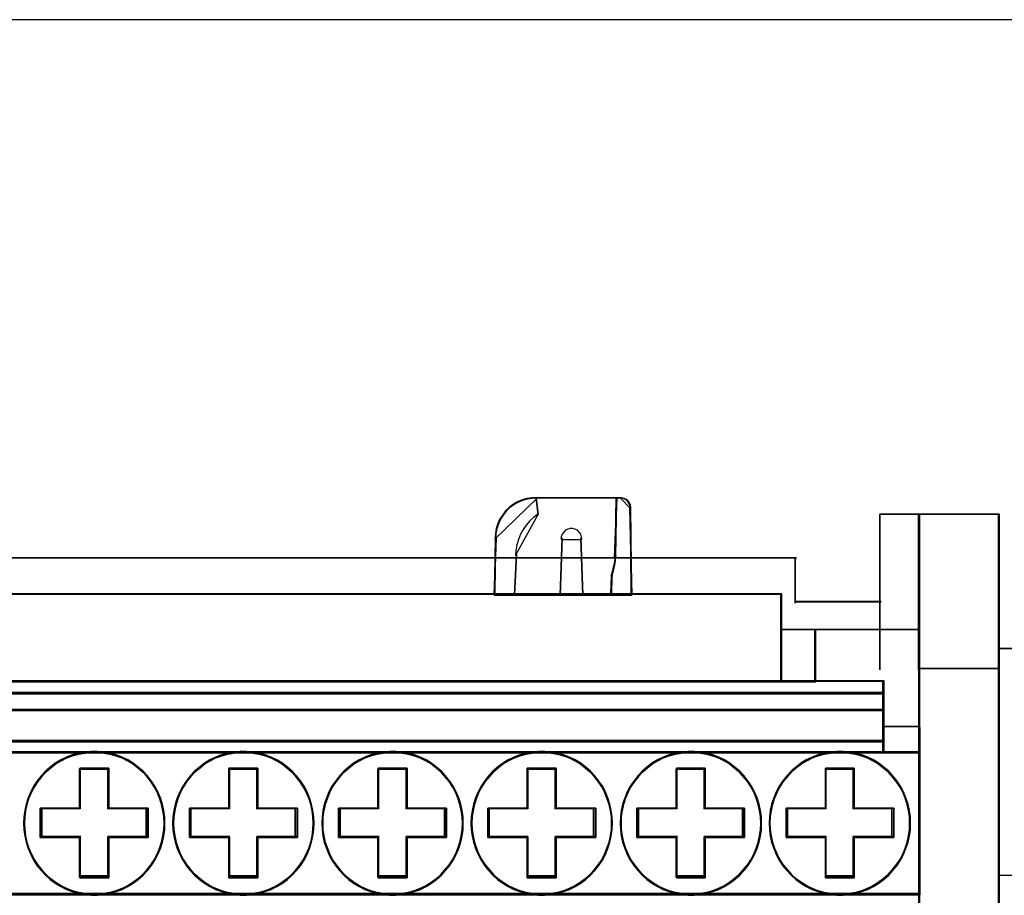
# Model space of a CAD drawing. Header units: millimetres. Extents: x 203 to 3426, y 719 to 2381.
# Tile 152 of 185: x 3364.13 to 3369.24, y 2294.78 to 2299.32. Entities that reach past the tile are written whole.
import ezdxf

# ---------------------------------------------------------------- set-up
doc = ezdxf.new("R2010")
doc.units = ezdxf.units.MM
doc.layers.add('45', color=7, linetype='Continuous')
doc.layers.add('E_Legrand_obudowy', color=7, linetype='Continuous')

# ---------------------------------------------------------------- blocks, each defined once
blk = doc.blocks.new('XL3 160 wnękowa 6x24M')
at = {"layer": 'E_Legrand_obudowy'}
blk.add_lwpolyline([(256.553, -272.261), (-257.679, -272.261)], dxfattribs=at)
blk = doc.blocks.new('BR 4P-10 125A (400408)')
at = {"layer": '45', "color": 59}
for points in [[(80.683, 47.74), (80.582, 47.509), (80.502, 47.264), (80.456, 47.012), (80.436, 46.767), (80.402, 43.924), (81.43, 43.924), (83.731, 43.924), (84.825, 43.924), (86.286, 43.924), (86.306, 44.91), (86.399, 45.21), (86.466, 45.522), (86.486, 45.835), (86.546, 48.808), (82.537, 48.808), (82.524, 48.808), (82.283, 48.794), (82.037, 48.76), (81.797, 48.692), (81.57, 48.597), (81.356, 48.475), (81.149, 48.318), (80.969, 48.148), (80.823, 47.951), (80.683, 47.74)], [(80.707, 47.724), (80.608, 47.495), (80.528, 47.253), (80.482, 47.005), (80.462, 46.763), (80.429, 43.953), (81.447, 43.953), (83.728, 43.953), (84.812, 43.953), (86.26, 43.953), (86.279, 44.927), (86.372, 45.223), (86.438, 45.532), (86.458, 45.842), (86.517, 48.779), (82.545, 48.779), (82.531, 48.779), (82.293, 48.766), (82.049, 48.732), (81.811, 48.665), (81.586, 48.571), (81.375, 48.45), (81.17, 48.295), (80.991, 48.127), (80.846, 47.932), (80.707, 47.724)], [(86.419, 45.522), (86.349, 45.21), (86.252, 44.91), (86.231, 43.924), (87.286, 43.924), (87.251, 48.298), (87.223, 48.441), (87.174, 48.556), (87.097, 48.658), (86.985, 48.74), (86.867, 48.788), (86.741, 48.808), (86.727, 48.808), (86.503, 48.808), (86.44, 45.835), (86.419, 45.522)], [(86.436, 45.532), (86.37, 45.223), (86.277, 44.927), (86.258, 43.953), (87.257, 43.953), (87.224, 48.275), (87.198, 48.416), (87.151, 48.531), (87.079, 48.631), (86.973, 48.712), (86.86, 48.759), (86.741, 48.779), (86.728, 48.779), (86.516, 48.779), (86.456, 45.842), (86.436, 45.532)], [(101.685, 27.089), (105.727, 27.089), (105.727, 44.173), (105.727, 47.987), (101.685, 47.987), (101.685, 44.173), (101.685, 37.312), (101.685, 36.039), (101.685, 28.915), (101.685, 28.821), (101.685, 27.089)], [(101.714, 27.118), (105.699, 27.118), (105.699, 44.155), (105.699, 47.958), (101.714, 47.958), (101.714, 44.155), (101.714, 37.313), (101.714, 36.043), (101.714, 28.939), (101.714, 28.845), (101.714, 27.118)], [(94.818, 39.575), (94.818, 42.183), (94.818, 42.967), (94.818, 43.981), (87.28, 43.981), (86.282, 43.981), (84.834, 43.981), (83.749, 43.981), (81.468, 43.981), (80.45, 43.981), (25.304, 43.981), (24.292, 43.981), (22.011, 43.981), (20.914, 43.981), (19.465, 43.981), (18.474, 43.981), (11.015, 43.981), (11.015, 42.967), (11.015, 42.183), (11.015, 39.575), (94.818, 39.575)], [(94.791, 39.604), (94.791, 42.179), (94.791, 42.953), (94.791, 43.954), (87.258, 43.954), (86.261, 43.954), (84.813, 43.954), (83.73, 43.954), (81.45, 43.954), (80.432, 43.954), (25.323, 43.954), (24.312, 43.954), (22.033, 43.954), (20.936, 43.954), (19.489, 43.954), (18.497, 43.954), (11.044, 43.954), (11.044, 42.953), (11.044, 42.179), (11.044, 39.604), (94.791, 39.604)], [(96.517, 39.575), (96.517, 42.208), (94.761, 42.208), (94.761, 39.575), (96.517, 39.575)], [(96.488, 39.604), (96.488, 42.18), (94.789, 42.18), (94.789, 39.604), (96.488, 39.604)], [(99.919, 36.583), (99.919, 36.013), (101.743, 36.013), (101.743, 37.296), (101.729, 37.296), (101.729, 42.208), (96.459, 42.208), (96.459, 39.609), (99.919, 39.609), (99.919, 39.297), (99.919, 39.012), (99.919, 38.157), (99.919, 37.289), (99.919, 36.583)], [(99.911, 36.606), (99.911, 36.042), (101.716, 36.042), (101.716, 37.312), (101.703, 37.312), (101.703, 42.18), (96.486, 42.18), (96.486, 39.605), (99.911, 39.605), (99.911, 39.296), (99.911, 39.013), (99.911, 38.166), (99.911, 37.306), (99.911, 36.606)], [(5.821, 38.984), (99.939, 38.984), (99.939, 39.294), (99.939, 39.634), (96.514, 39.634), (94.815, 39.634), (11.018, 39.634), (9.305, 39.634), (5.821, 39.634), (5.821, 39.294), (5.821, 38.984)], [(5.85, 39.013), (99.912, 39.013), (99.912, 39.296), (99.912, 39.606), (96.489, 39.606), (94.791, 39.606), (11.043, 39.606), (9.332, 39.606), (5.85, 39.606), (5.85, 39.296), (5.85, 39.013)], [(5.821, 38.136), (99.939, 38.136), (99.939, 39.043), (5.821, 39.043), (5.821, 38.136)], [(5.85, 38.165), (99.912, 38.165), (99.912, 39.015), (5.85, 39.015), (5.85, 38.165)], [(5.821, 36.577), (99.939, 36.577), (99.939, 37.303), (99.939, 38.196), (5.821, 38.196), (5.821, 37.303), (5.821, 36.577)], [(5.85, 36.606), (99.912, 36.606), (99.912, 37.306), (99.912, 38.167), (5.85, 38.167), (5.85, 37.306), (5.85, 36.606)], [(5.821, 36.636), (5.821, 36.013), (99.939, 36.013), (99.939, 36.636), (5.821, 36.636)], [(5.85, 36.608), (5.85, 36.042), (99.912, 36.042), (99.912, 36.608), (5.85, 36.608)], [(4.017, 28.91), (101.743, 28.91), (101.743, 36.072), (99.938, 36.072), (5.822, 36.072), (4.017, 36.072), (4.017, 28.91)], [(57.164, 30.923), (57.313, 30.641), (57.481, 30.373), (57.684, 30.119), (57.907, 29.886), (58.143, 29.673), (58.393, 29.481), (58.669, 29.316), (58.953, 29.172), (59.25, 29.062), (59.56, 28.98), (59.871, 28.918), (60.188, 28.884), (60.512, 28.884), (60.829, 28.918), (61.14, 28.98), (61.45, 29.062), (61.747, 29.172), (62.031, 29.316), (62.308, 29.481), (62.558, 29.673), (62.801, 29.886), (63.017, 30.119), (63.219, 30.373), (63.395, 30.641), (63.543, 30.923), (63.665, 31.225), (63.766, 31.534), (63.84, 31.849), (63.881, 32.165), (63.894, 32.488), (63.881, 32.817), (63.84, 33.126), (63.766, 33.442), (63.665, 33.758), (63.543, 34.06), (63.395, 34.341), (63.219, 34.602), (63.017, 34.863), (62.801, 35.097), (62.558, 35.303), (62.308, 35.502), (62.031, 35.666), (61.747, 35.804), (61.45, 35.92), (61.14, 36.003), (60.829, 36.058), (60.512, 36.092), (60.188, 36.092), (59.871, 36.058), (59.56, 36.003), (59.25, 35.92), (58.953, 35.804), (58.669, 35.666), (58.393, 35.502), (58.143, 35.303), (57.907, 35.097), (57.684, 34.863), (57.481, 34.602), (57.313, 34.341), (57.164, 34.06), (57.036, 33.758), (56.935, 33.442), (56.867, 33.126), (56.82, 32.817), (56.806, 32.488), (56.82, 32.165), (56.867, 31.849), (56.935, 31.534), (57.036, 31.225), (57.164, 30.923)], [(63.501, 30.943), (63.355, 30.665), (63.181, 30.401), (62.981, 30.15), (62.768, 29.92), (62.528, 29.71), (62.282, 29.52), (62.009, 29.357), (61.729, 29.215), (61.436, 29.106), (61.13, 29.025), (60.823, 28.964), (60.51, 28.93), (60.19, 28.93), (59.877, 28.964), (59.571, 29.025), (59.264, 29.106), (58.971, 29.215), (58.691, 29.357), (58.418, 29.52), (58.172, 29.71), (57.939, 29.92), (57.719, 30.15), (57.519, 30.401), (57.352, 30.665), (57.206, 30.943), (57.079, 31.241), (56.979, 31.546), (56.913, 31.858), (56.866, 32.169), (56.853, 32.488), (56.866, 32.813), (56.913, 33.118), (56.979, 33.43), (57.079, 33.741), (57.206, 34.04), (57.352, 34.317), (57.519, 34.575), (57.719, 34.832), (57.939, 35.063), (58.172, 35.266), (58.418, 35.463), (58.691, 35.625), (58.971, 35.761), (59.264, 35.876), (59.571, 35.957), (59.877, 36.011), (60.19, 36.045), (60.51, 36.045), (60.823, 36.011), (61.13, 35.957), (61.436, 35.876), (61.729, 35.761), (62.009, 35.625), (62.282, 35.463), (62.528, 35.266), (62.768, 35.063), (62.981, 34.832), (63.181, 34.575), (63.355, 34.317), (63.501, 34.04), (63.621, 33.741), (63.721, 33.43), (63.794, 33.118), (63.834, 32.813), (63.847, 32.488), (63.834, 32.169), (63.794, 31.858), (63.721, 31.546), (63.621, 31.241), (63.501, 30.943)], [(64.637, 30.923), (64.786, 30.641), (64.954, 30.373), (65.164, 30.119), (65.38, 29.886), (65.623, 29.673), (65.872, 29.481), (66.142, 29.316), (66.433, 29.172), (66.73, 29.062), (67.04, 28.98), (67.344, 28.918), (67.668, 28.884), (67.985, 28.884), (68.309, 28.918), (68.613, 28.98), (68.924, 29.062), (69.221, 29.172), (69.504, 29.316), (69.781, 29.481), (70.031, 29.673), (70.274, 29.886), (70.49, 30.119), (70.699, 30.373), (70.868, 30.641), (71.016, 30.923), (71.145, 31.225), (71.246, 31.534), (71.313, 31.849), (71.361, 32.165), (71.374, 32.488), (71.361, 32.817), (71.313, 33.126), (71.246, 33.442), (71.145, 33.758), (71.016, 34.06), (70.868, 34.341), (70.699, 34.602), (70.49, 34.863), (70.274, 35.097), (70.031, 35.303), (69.781, 35.502), (69.504, 35.666), (69.221, 35.804), (68.924, 35.92), (68.613, 36.003), (68.309, 36.058), (67.985, 36.092), (67.668, 36.092), (67.344, 36.058), (67.04, 36.003), (66.73, 35.92), (66.433, 35.804), (66.142, 35.666), (65.872, 35.502), (65.623, 35.303), (65.38, 35.097), (65.164, 34.863), (64.954, 34.602), (64.786, 34.341), (64.637, 34.06), (64.509, 33.758), (64.408, 33.442), (64.34, 33.126), (64.293, 32.817), (64.279, 32.488), (64.293, 32.165), (64.34, 31.849), (64.408, 31.534), (64.509, 31.225), (64.637, 30.923)], [(70.828, 30.665), (70.661, 30.401), (70.455, 30.15), (70.242, 29.92), (70.002, 29.71), (69.755, 29.52), (69.482, 29.357), (69.202, 29.215), (68.909, 29.106), (68.603, 29.025), (68.303, 28.964), (67.983, 28.93), (67.67, 28.93), (67.35, 28.964), (67.051, 29.025), (66.744, 29.106), (66.451, 29.215), (66.165, 29.357), (65.898, 29.52), (65.652, 29.71), (65.412, 29.92), (65.199, 30.15), (64.992, 30.401), (64.826, 30.665), (64.679, 30.943), (64.552, 31.241), (64.452, 31.546), (64.386, 31.858), (64.339, 32.169), (64.326, 32.488), (64.339, 32.813), (64.386, 33.118), (64.452, 33.43), (64.552, 33.741), (64.679, 34.04), (64.826, 34.317), (64.992, 34.575), (65.199, 34.832), (65.412, 35.063), (65.652, 35.266), (65.898, 35.463), (66.165, 35.625), (66.451, 35.761), (66.744, 35.876), (67.051, 35.957), (67.35, 36.011), (67.67, 36.045), (67.983, 36.045), (68.303, 36.011), (68.603, 35.957), (68.909, 35.876), (69.202, 35.761), (69.482, 35.625), (69.755, 35.463), (70.002, 35.266), (70.242, 35.063), (70.455, 34.832), (70.661, 34.575), (70.828, 34.317), (70.975, 34.04), (71.101, 33.741), (71.201, 33.43), (71.268, 33.118), (71.314, 32.813), (71.328, 32.488), (71.314, 32.169), (71.268, 31.858), (71.201, 31.546), (71.101, 31.241), (70.975, 30.943), (70.828, 30.665)], [(72.11, 30.923), (72.259, 30.641), (72.434, 30.373), (72.637, 30.119), (72.853, 29.886), (73.096, 29.673), (73.346, 29.481), (73.623, 29.316), (73.906, 29.172), (74.203, 29.062), (74.514, 28.98), (74.824, 28.918), (75.141, 28.884), (75.465, 28.884), (75.783, 28.918), (76.093, 28.98), (76.397, 29.062), (76.694, 29.172), (76.984, 29.316), (77.254, 29.481), (77.511, 29.673), (77.747, 29.886), (77.963, 30.119), (78.172, 30.373), (78.341, 30.641), (78.489, 30.923), (78.618, 31.225), (78.719, 31.534), (78.786, 31.849), (78.834, 32.165), (78.847, 32.488), (78.834, 32.817), (78.786, 33.126), (78.719, 33.442), (78.618, 33.758), (78.489, 34.06), (78.341, 34.341), (78.172, 34.602), (77.963, 34.863), (77.747, 35.097), (77.511, 35.303), (77.254, 35.502), (76.984, 35.666), (76.694, 35.804), (76.397, 35.92), (76.093, 36.003), (75.783, 36.058), (75.465, 36.092), (75.141, 36.092), (74.824, 36.058), (74.514, 36.003), (74.203, 35.92), (73.906, 35.804), (73.623, 35.666), (73.346, 35.502), (73.096, 35.303), (72.853, 35.097), (72.637, 34.863), (72.434, 34.602), (72.259, 34.341), (72.11, 34.06), (71.989, 33.758), (71.881, 33.442), (71.813, 33.126), (71.766, 32.817), (71.759, 32.488), (71.766, 32.165), (71.813, 31.849), (71.881, 31.534), (71.989, 31.225), (72.11, 30.923)], [(78.134, 30.401), (77.928, 30.15), (77.715, 29.92), (77.482, 29.71), (77.229, 29.52), (76.962, 29.357), (76.676, 29.215), (76.383, 29.106), (76.083, 29.025), (75.776, 28.964), (75.463, 28.93), (75.143, 28.93), (74.83, 28.964), (74.524, 29.025), (74.218, 29.106), (73.924, 29.215), (73.645, 29.357), (73.371, 29.52), (73.125, 29.71), (72.885, 29.92), (72.672, 30.15), (72.472, 30.401), (72.299, 30.665), (72.152, 30.943), (72.033, 31.241), (71.926, 31.546), (71.859, 31.858), (71.813, 32.169), (71.806, 32.488), (71.813, 32.813), (71.859, 33.118), (71.926, 33.43), (72.033, 33.741), (72.152, 34.04), (72.299, 34.317), (72.472, 34.575), (72.672, 34.832), (72.885, 35.063), (73.125, 35.266), (73.371, 35.463), (73.645, 35.625), (73.924, 35.761), (74.218, 35.876), (74.524, 35.957), (74.83, 36.011), (75.143, 36.045), (75.463, 36.045), (75.776, 36.011), (76.083, 35.957), (76.383, 35.876), (76.676, 35.761), (76.962, 35.625), (77.229, 35.463), (77.482, 35.266), (77.715, 35.063), (77.928, 34.832), (78.134, 34.575), (78.301, 34.317), (78.448, 34.04), (78.574, 33.741), (78.674, 33.43), (78.741, 33.118), (78.787, 32.813), (78.801, 32.488), (78.787, 32.169), (78.741, 31.858), (78.674, 31.546), (78.574, 31.241), (78.448, 30.943), (78.301, 30.665), (78.134, 30.401)], [(79.59, 30.923), (79.739, 30.641), (79.907, 30.373), (80.117, 30.119), (80.333, 29.886), (80.569, 29.673), (80.826, 29.481), (81.096, 29.316), (81.386, 29.172), (81.683, 29.062), (81.987, 28.98), (82.297, 28.918), (82.621, 28.884), (82.938, 28.884), (83.256, 28.918), (83.566, 28.98), (83.877, 29.062), (84.174, 29.172), (84.457, 29.316), (84.734, 29.481), (84.984, 29.673), (85.227, 29.886), (85.443, 30.119), (85.645, 30.373), (85.821, 30.641), (85.969, 30.923), (86.091, 31.225), (86.199, 31.534), (86.266, 31.849), (86.313, 32.165), (86.32, 32.488), (86.313, 32.817), (86.266, 33.126), (86.199, 33.442), (86.091, 33.758), (85.969, 34.06), (85.821, 34.341), (85.645, 34.602), (85.443, 34.863), (85.227, 35.097), (84.984, 35.303), (84.734, 35.502), (84.457, 35.666), (84.174, 35.804), (83.877, 35.92), (83.566, 36.003), (83.256, 36.058), (82.938, 36.092), (82.621, 36.092), (82.297, 36.058), (81.987, 36.003), (81.683, 35.92), (81.386, 35.804), (81.096, 35.666), (80.826, 35.502), (80.569, 35.303), (80.333, 35.097), (80.117, 34.863), (79.907, 34.602), (79.739, 34.341), (79.59, 34.06), (79.462, 33.758), (79.361, 33.442), (79.293, 33.126), (79.246, 32.817), (79.232, 32.488), (79.246, 32.165), (79.293, 31.849), (79.361, 31.534), (79.462, 31.225), (79.59, 30.923)], [(85.609, 30.401), (85.409, 30.15), (85.196, 29.92), (84.956, 29.71), (84.71, 29.52), (84.436, 29.357), (84.157, 29.215), (83.863, 29.106), (83.557, 29.025), (83.25, 28.964), (82.937, 28.93), (82.624, 28.93), (82.304, 28.964), (81.998, 29.025), (81.698, 29.106), (81.405, 29.215), (81.118, 29.357), (80.852, 29.52), (80.598, 29.71), (80.365, 29.92), (80.152, 30.15), (79.945, 30.401), (79.779, 30.665), (79.632, 30.943), (79.506, 31.241), (79.406, 31.546), (79.339, 31.858), (79.292, 32.169), (79.279, 32.488), (79.292, 32.813), (79.339, 33.118), (79.406, 33.43), (79.506, 33.741), (79.632, 34.04), (79.779, 34.317), (79.945, 34.575), (80.152, 34.832), (80.365, 35.063), (80.598, 35.266), (80.852, 35.463), (81.118, 35.625), (81.405, 35.761), (81.698, 35.876), (81.998, 35.957), (82.304, 36.011), (82.624, 36.045), (82.937, 36.045), (83.25, 36.011), (83.557, 35.957), (83.863, 35.876), (84.157, 35.761), (84.436, 35.625), (84.71, 35.463), (84.956, 35.266), (85.196, 35.063), (85.409, 34.832), (85.609, 34.575), (85.782, 34.317), (85.929, 34.04), (86.049, 33.741), (86.156, 33.43), (86.222, 33.118), (86.269, 32.813), (86.275, 32.488), (86.269, 32.169), (86.222, 31.858), (86.156, 31.546), (86.049, 31.241), (85.929, 30.943), (85.782, 30.665), (85.609, 30.401)], [(87.064, 30.923), (87.212, 30.641), (87.388, 30.373), (87.59, 30.119), (87.806, 29.886), (88.049, 29.673), (88.299, 29.481), (88.576, 29.316), (88.859, 29.172), (89.156, 29.062), (89.467, 28.98), (89.77, 28.918), (90.094, 28.884), (90.412, 28.884), (90.736, 28.918), (91.04, 28.98), (91.35, 29.062), (91.647, 29.172), (91.937, 29.316), (92.207, 29.481), (92.457, 29.673), (92.7, 29.886), (92.916, 30.119), (93.125, 30.373), (93.294, 30.641), (93.443, 30.923), (93.571, 31.225), (93.672, 31.534), (93.74, 31.849), (93.787, 32.165), (93.8, 32.488), (93.787, 32.817), (93.74, 33.126), (93.672, 33.442), (93.571, 33.758), (93.443, 34.06), (93.294, 34.341), (93.125, 34.602), (92.916, 34.863), (92.7, 35.097), (92.457, 35.303), (92.207, 35.502), (91.937, 35.666), (91.647, 35.804), (91.35, 35.92), (91.04, 36.003), (90.736, 36.058), (90.412, 36.092), (90.094, 36.092), (89.77, 36.058), (89.467, 36.003), (89.156, 35.92), (88.859, 35.804), (88.576, 35.666), (88.299, 35.502), (88.049, 35.303), (87.806, 35.097), (87.59, 34.863), (87.388, 34.602), (87.212, 34.341), (87.064, 34.06), (86.935, 33.758), (86.834, 33.442), (86.767, 33.126), (86.719, 32.817), (86.713, 32.488), (86.719, 32.165), (86.767, 31.849), (86.834, 31.534), (86.935, 31.225), (87.064, 30.923)], [(92.668, 29.92), (92.428, 29.71), (92.182, 29.52), (91.915, 29.357), (91.629, 29.215), (91.336, 29.106), (91.029, 29.025), (90.729, 28.964), (90.41, 28.93), (90.097, 28.93), (89.777, 28.964), (89.477, 29.025), (89.171, 29.106), (88.878, 29.215), (88.598, 29.357), (88.325, 29.52), (88.078, 29.71), (87.838, 29.92), (87.625, 30.15), (87.425, 30.401), (87.252, 30.665), (87.106, 30.943), (86.979, 31.241), (86.879, 31.546), (86.812, 31.858), (86.766, 32.169), (86.759, 32.488), (86.766, 32.813), (86.812, 33.118), (86.879, 33.43), (86.979, 33.741), (87.106, 34.04), (87.252, 34.317), (87.425, 34.575), (87.625, 34.832), (87.838, 35.063), (88.078, 35.266), (88.325, 35.463), (88.598, 35.625), (88.878, 35.761), (89.171, 35.876), (89.477, 35.957), (89.777, 36.011), (90.097, 36.045), (90.41, 36.045), (90.729, 36.011), (91.029, 35.957), (91.336, 35.876), (91.629, 35.761), (91.915, 35.625), (92.182, 35.463), (92.428, 35.266), (92.668, 35.063), (92.881, 34.832), (93.088, 34.575), (93.254, 34.317), (93.401, 34.04), (93.527, 33.741), (93.627, 33.43), (93.694, 33.118), (93.74, 32.813), (93.754, 32.488), (93.74, 32.169), (93.694, 31.858), (93.627, 31.546), (93.527, 31.241), (93.401, 30.943), (93.254, 30.665), (93.088, 30.401), (92.881, 30.15), (92.668, 29.92)], [(94.531, 30.923), (94.679, 30.641), (94.848, 30.373), (95.057, 30.119), (95.273, 29.886), (95.51, 29.673), (95.766, 29.481), (96.036, 29.316), (96.326, 29.172), (96.623, 29.062), (96.927, 28.98), (97.238, 28.918), (97.562, 28.884), (97.879, 28.884), (98.196, 28.918), (98.507, 28.98), (98.817, 29.062), (99.114, 29.172), (99.398, 29.316), (99.675, 29.481), (99.924, 29.673), (100.167, 29.886), (100.383, 30.119), (100.586, 30.373), (100.761, 30.641), (100.91, 30.923), (101.031, 31.225), (101.139, 31.534), (101.207, 31.849), (101.254, 32.165), (101.261, 32.488), (101.254, 32.817), (101.207, 33.126), (101.139, 33.442), (101.031, 33.758), (100.91, 34.06), (100.761, 34.341), (100.586, 34.602), (100.383, 34.863), (100.167, 35.097), (99.924, 35.303), (99.675, 35.502), (99.398, 35.666), (99.114, 35.804), (98.817, 35.92), (98.507, 36.003), (98.196, 36.058), (97.879, 36.092), (97.562, 36.092), (97.238, 36.058), (96.927, 36.003), (96.623, 35.92), (96.326, 35.804), (96.036, 35.666), (95.766, 35.502), (95.51, 35.303), (95.273, 35.097), (95.057, 34.863), (94.848, 34.602), (94.679, 34.341), (94.531, 34.06), (94.403, 33.758), (94.301, 33.442), (94.234, 33.126), (94.187, 32.817), (94.173, 32.488), (94.187, 32.165), (94.234, 31.849), (94.301, 31.534), (94.403, 31.225), (94.531, 30.923)], [(101.161, 31.858), (101.094, 31.546), (100.988, 31.241), (100.868, 30.943), (100.721, 30.665), (100.548, 30.401), (100.348, 30.15), (100.135, 29.92), (99.895, 29.71), (99.648, 29.52), (99.375, 29.357), (99.095, 29.215), (98.802, 29.106), (98.496, 29.025), (98.189, 28.964), (97.876, 28.93), (97.563, 28.93), (97.243, 28.964), (96.936, 29.025), (96.637, 29.106), (96.343, 29.215), (96.057, 29.357), (95.79, 29.52), (95.537, 29.71), (95.304, 29.92), (95.091, 30.15), (94.884, 30.401), (94.718, 30.665), (94.571, 30.943), (94.444, 31.241), (94.344, 31.546), (94.278, 31.858), (94.231, 32.169), (94.218, 32.488), (94.231, 32.813), (94.278, 33.118), (94.344, 33.43), (94.444, 33.741), (94.571, 34.04), (94.718, 34.317), (94.884, 34.575), (95.091, 34.832), (95.304, 35.063), (95.537, 35.266), (95.79, 35.463), (96.057, 35.625), (96.343, 35.761), (96.637, 35.876), (96.936, 35.957), (97.243, 36.011), (97.563, 36.045), (97.876, 36.045), (98.189, 36.011), (98.496, 35.957), (98.802, 35.876), (99.095, 35.761), (99.375, 35.625), (99.648, 35.463), (99.895, 35.266), (100.135, 35.063), (100.348, 34.832), (100.548, 34.575), (100.721, 34.317), (100.868, 34.04), (100.988, 33.741), (101.094, 33.43), (101.161, 33.118), (101.208, 32.813), (101.214, 32.488), (101.208, 32.169), (101.161, 31.858)], [(59.623, 29.749), (59.623, 31.775), (57.645, 31.775), (57.645, 33.24), (59.623, 33.24), (59.623, 35.251), (61.077, 35.251), (61.077, 33.24), (63.056, 33.24), (63.056, 31.775), (61.077, 31.775), (61.077, 29.749), (59.623, 29.749)], [(63.056, 31.775), (63.056, 33.24), (61.077, 33.24), (61.077, 35.251), (59.623, 35.251), (59.623, 33.24), (57.645, 33.24), (57.645, 31.775), (59.623, 31.775), (59.623, 29.749), (61.077, 29.749), (61.077, 31.775), (63.056, 31.775)], [(62.98, 31.795), (62.98, 33.22), (61.057, 33.22), (61.057, 35.176), (59.643, 35.176), (59.643, 33.22), (57.72, 33.22), (57.72, 31.795), (59.643, 31.795), (59.643, 29.825), (61.057, 29.825), (61.057, 31.795), (62.98, 31.795)], [(67.103, 31.775), (65.118, 31.775), (65.118, 33.24), (67.103, 33.24), (67.103, 35.251), (68.551, 35.251), (68.551, 33.24), (70.529, 33.24), (70.529, 31.775), (68.551, 31.775), (68.551, 29.749), (67.103, 29.749), (67.103, 31.775)], [(70.529, 31.775), (70.529, 33.24), (68.551, 33.24), (68.551, 35.251), (67.103, 35.251), (67.103, 33.24), (65.118, 33.24), (65.118, 31.775), (67.103, 31.775), (67.103, 29.749), (68.551, 29.749), (68.551, 31.775), (70.529, 31.775)], [(70.455, 31.795), (70.455, 33.22), (68.531, 33.22), (68.531, 35.176), (67.123, 35.176), (67.123, 33.22), (65.193, 33.22), (65.193, 31.795), (67.123, 31.795), (67.123, 29.825), (68.531, 29.825), (68.531, 31.795), (70.455, 31.795)], [(74.576, 31.775), (72.598, 31.775), (72.598, 33.24), (74.576, 33.24), (74.576, 35.251), (76.031, 35.251), (76.031, 33.24), (78.009, 33.24), (78.009, 31.775), (76.031, 31.775), (76.031, 29.749), (74.576, 29.749), (74.576, 31.775)], [(78.009, 31.775), (78.009, 33.24), (76.031, 33.24), (76.031, 35.251), (74.576, 35.251), (74.576, 33.24), (72.598, 33.24), (72.598, 31.775), (74.576, 31.775), (74.576, 29.749), (76.031, 29.749), (76.031, 31.775), (78.009, 31.775)], [(77.933, 31.795), (77.933, 33.22), (76.01, 33.22), (76.01, 35.176), (74.596, 35.176), (74.596, 33.22), (72.673, 33.22), (72.673, 31.795), (74.596, 31.795), (74.596, 29.825), (76.01, 29.825), (76.01, 31.795), (77.933, 31.795)], [(83.504, 31.775), (83.504, 29.749), (82.056, 29.749), (82.056, 31.775), (80.071, 31.775), (80.071, 33.24), (82.056, 33.24), (82.056, 35.251), (83.504, 35.251), (83.504, 33.24), (85.482, 33.24), (85.482, 31.775), (83.504, 31.775)], [(85.482, 31.775), (85.482, 33.24), (83.504, 33.24), (83.504, 35.251), (82.056, 35.251), (82.056, 33.24), (80.071, 33.24), (80.071, 31.775), (82.056, 31.775), (82.056, 29.749), (83.504, 29.749), (83.504, 31.775), (85.482, 31.775)], [(85.408, 31.795), (85.408, 33.22), (83.485, 33.22), (83.485, 35.176), (82.076, 35.176), (82.076, 33.22), (80.146, 33.22), (80.146, 31.795), (82.076, 31.795), (82.076, 29.825), (83.485, 29.825), (83.485, 31.795), (85.408, 31.795)], [(90.971, 31.775), (90.971, 29.749), (89.53, 29.749), (89.53, 31.775), (87.551, 31.775), (87.551, 33.24), (89.53, 33.24), (89.53, 35.251), (90.971, 35.251), (90.971, 33.24), (92.949, 33.24), (92.949, 31.775), (90.971, 31.775)], [(92.949, 31.775), (92.949, 33.24), (90.971, 33.24), (90.971, 35.251), (89.53, 35.251), (89.53, 33.24), (87.551, 33.24), (87.551, 31.775), (89.53, 31.775), (89.53, 29.749), (90.971, 29.749), (90.971, 31.775), (92.949, 31.775)], [(92.874, 31.795), (92.874, 33.22), (90.951, 33.22), (90.951, 35.176), (89.55, 35.176), (89.55, 33.22), (87.626, 33.22), (87.626, 31.795), (89.55, 31.795), (89.55, 29.825), (90.951, 29.825), (90.951, 31.795), (92.874, 31.795)], [(98.444, 31.775), (98.444, 29.749), (97.003, 29.749), (97.003, 31.775), (95.024, 31.775), (95.024, 33.24), (97.003, 33.24), (97.003, 35.251), (98.444, 35.251), (98.444, 33.24), (100.422, 33.24), (100.422, 31.775), (98.444, 31.775)], [(97.003, 31.775), (97.003, 29.749), (98.444, 29.749), (98.444, 31.775), (100.422, 31.775), (100.422, 33.24), (98.444, 33.24), (98.444, 35.251), (97.003, 35.251), (97.003, 33.24), (95.024, 33.24), (95.024, 31.775), (97.003, 31.775)], [(97.023, 31.795), (97.023, 29.825), (98.424, 29.825), (98.424, 31.795), (100.347, 31.795), (100.347, 33.22), (98.424, 33.22), (98.424, 35.176), (97.023, 35.176), (97.023, 33.22), (95.099, 33.22), (95.099, 31.795), (97.023, 31.795)]]:
    blk.add_lwpolyline(points, close=True, dxfattribs=at)
at = {"layer": '45', "color": 139}
for points in [[(82.574, 48.808), (82.316, 48.794), (82.065, 48.76), (81.82, 48.69), (81.589, 48.594), (81.372, 48.469), (81.161, 48.31), (80.978, 48.137), (80.829, 47.937), (80.686, 47.722), (80.584, 47.487), (80.503, 47.238), (80.455, 46.982), (80.435, 46.733), (82.574, 48.808)], [(82.504, 48.808), (86.546, 48.808), (82.504, 48.808)], [(82.594, 47.949), (82.504, 48.808), (82.594, 47.949)], [(86.546, 48.808), (86.428, 45.812), (86.546, 48.808)], [(86.757, 48.808), (86.487, 48.808), (86.757, 48.808)], [(86.487, 48.808), (86.757, 48.808), (86.487, 48.808)], [(86.77, 48.808), (86.698, 48.808), (86.77, 48.808)], [(87.252, 48.244), (87.222, 48.402), (87.171, 48.53), (87.089, 48.643), (86.971, 48.733), (86.846, 48.785), (86.713, 48.808), (87.252, 48.244)], [(82.608, 48.002), (82.385, 47.835), (82.183, 47.649), (82.002, 47.434), (81.849, 47.213), (81.71, 46.971), (81.606, 46.708), (81.536, 46.452), (81.487, 46.168), (81.459, 45.905), (82.608, 48.002)], [(87.195, 48.303), (87.286, 43.924), (87.195, 48.303)], [(87.286, 43.924), (87.195, 48.296), (87.286, 43.924)], [(101.685, 44.125), (101.685, 47.987), (101.685, 44.125)], [(101.685, 47.987), (105.727, 47.987), (101.685, 47.987)], [(105.67, 44.125), (105.67, 47.987), (105.67, 44.125)], [(84.788, 46.719), (84.774, 46.847), (84.732, 46.975), (84.655, 47.08), (84.564, 47.171), (84.445, 47.231), (84.326, 47.269), (84.208, 47.269), (84.089, 47.231), (83.97, 47.171), (83.879, 47.08), (83.802, 46.975), (83.76, 46.847), (83.746, 46.719), (84.788, 46.719)], [(80.494, 46.791), (80.402, 43.924), (80.494, 46.791)], [(83.803, 46.778), (83.699, 43.924), (83.803, 46.778)], [(84.84, 43.924), (84.744, 46.778), (84.84, 43.924)], [(81.42, 43.924), (81.511, 45.952), (81.42, 43.924)], [(86.25, 44.898), (86.373, 45.212), (86.461, 45.542), (86.487, 45.871), (86.25, 44.898)], [(86.308, 44.957), (86.231, 43.924), (86.308, 44.957)], [(94.818, 43.981), (11.015, 43.981), (94.818, 43.981)], [(94.761, 42.922), (94.761, 43.981), (94.761, 42.922)], [(101.685, 44.184), (101.685, 27.089), (101.685, 44.184)], [(105.67, 44.184), (105.67, 27.089), (105.67, 44.184)], [(94.761, 42.981), (94.761, 42.149), (94.761, 42.981)], [(94.761, 42.208), (94.761, 39.575), (94.761, 42.208)], [(96.517, 42.208), (94.761, 42.208), (96.517, 42.208)], [(101.73, 42.208), (96.459, 42.208), (101.73, 42.208)], [(96.459, 42.208), (96.459, 39.575), (96.459, 42.208)], [(101.671, 42.208), (101.671, 37.283), (101.671, 42.208)], [(99.939, 39.634), (5.821, 39.634), (99.939, 39.634)], [(99.881, 39.266), (99.881, 39.634), (99.881, 39.266)], [(99.939, 39.043), (5.821, 39.043), (99.939, 39.043)], [(99.881, 39.325), (99.881, 38.984), (99.881, 39.325)], [(99.881, 39.043), (99.881, 38.136), (99.881, 39.043)], [(99.939, 38.196), (5.821, 38.196), (99.939, 38.196)], [(99.881, 38.196), (99.881, 36.577), (99.881, 38.196)], [(100.051, 37.335), (99.881, 37.335), (100.051, 37.335)], [(101.743, 37.342), (99.994, 37.342), (101.743, 37.342)], [(99.939, 36.636), (5.821, 36.636), (99.939, 36.636)], [(99.881, 36.636), (99.881, 36.013), (99.881, 36.636)], [(5.821, 36.072), (99.939, 36.072), (5.821, 36.072)], [(63.847, 32.488), (63.834, 32.813), (63.794, 33.118), (63.721, 33.43), (63.621, 33.741), (63.501, 34.04), (63.355, 34.317), (63.181, 34.575), (62.981, 34.832), (62.768, 35.063), (62.528, 35.266), (62.282, 35.463), (62.009, 35.625), (61.729, 35.761), (61.436, 35.876), (61.13, 35.957), (60.823, 36.011), (60.51, 36.045), (60.19, 36.045), (59.877, 36.011), (59.571, 35.957), (59.264, 35.876), (58.971, 35.761), (58.691, 35.625), (58.418, 35.463), (58.172, 35.266), (57.939, 35.063), (57.719, 34.832), (57.519, 34.575), (57.352, 34.317), (57.206, 34.04), (57.079, 33.741), (56.979, 33.43), (56.913, 33.118), (56.866, 32.813), (56.853, 32.488), (56.866, 32.169), (56.913, 31.858), (56.979, 31.546), (57.079, 31.241), (57.206, 30.943), (57.352, 30.665), (57.519, 30.401), (57.719, 30.15), (57.939, 29.92), (58.172, 29.71), (58.418, 29.52), (58.691, 29.357), (58.971, 29.215), (59.264, 29.106), (59.571, 29.025), (59.877, 28.964), (60.19, 28.93), (60.51, 28.93), (60.823, 28.964), (61.13, 29.025), (61.436, 29.106), (61.729, 29.215), (62.009, 29.357), (62.282, 29.52), (62.528, 29.71), (62.768, 29.92), (62.981, 30.15), (63.181, 30.401), (63.355, 30.665), (63.501, 30.943), (63.621, 31.241), (63.721, 31.546), (63.794, 31.858), (63.834, 32.169), (63.847, 32.488)], [(71.328, 32.488), (71.314, 32.813), (71.268, 33.118), (71.201, 33.43), (71.101, 33.741), (70.975, 34.04), (70.828, 34.317), (70.661, 34.575), (70.455, 34.832), (70.242, 35.063), (70.002, 35.266), (69.755, 35.463), (69.482, 35.625), (69.202, 35.761), (68.909, 35.876), (68.603, 35.957), (68.303, 36.011), (67.983, 36.045), (67.67, 36.045), (67.35, 36.011), (67.051, 35.957), (66.744, 35.876), (66.451, 35.761), (66.165, 35.625), (65.898, 35.463), (65.652, 35.266), (65.412, 35.063), (65.199, 34.832), (64.992, 34.575), (64.826, 34.317), (64.679, 34.04), (64.552, 33.741), (64.452, 33.43), (64.386, 33.118), (64.339, 32.813), (64.326, 32.488), (64.339, 32.169), (64.386, 31.858), (64.452, 31.546), (64.552, 31.241), (64.679, 30.943), (64.826, 30.665), (64.992, 30.401), (65.199, 30.15), (65.412, 29.92), (65.652, 29.71), (65.898, 29.52), (66.165, 29.357), (66.451, 29.215), (66.744, 29.106), (67.051, 29.025), (67.35, 28.964), (67.67, 28.93), (67.983, 28.93), (68.303, 28.964), (68.603, 29.025), (68.909, 29.106), (69.202, 29.215), (69.482, 29.357), (69.755, 29.52), (70.002, 29.71), (70.242, 29.92), (70.455, 30.15), (70.661, 30.401), (70.828, 30.665), (70.975, 30.943), (71.101, 31.241), (71.201, 31.546), (71.268, 31.858), (71.314, 32.169), (71.328, 32.488)], [(78.801, 32.488), (78.787, 32.813), (78.741, 33.118), (78.674, 33.43), (78.574, 33.741), (78.448, 34.04), (78.301, 34.317), (78.134, 34.575), (77.928, 34.832), (77.715, 35.063), (77.482, 35.266), (77.229, 35.463), (76.962, 35.625), (76.676, 35.761), (76.383, 35.876), (76.083, 35.957), (75.776, 36.011), (75.463, 36.045), (75.143, 36.045), (74.83, 36.011), (74.524, 35.957), (74.218, 35.876), (73.924, 35.761), (73.645, 35.625), (73.371, 35.463), (73.125, 35.266), (72.885, 35.063), (72.672, 34.832), (72.472, 34.575), (72.299, 34.317), (72.152, 34.04), (72.033, 33.741), (71.926, 33.43), (71.859, 33.118), (71.813, 32.813), (71.806, 32.488), (71.813, 32.169), (71.859, 31.858), (71.926, 31.546), (72.033, 31.241), (72.152, 30.943), (72.299, 30.665), (72.472, 30.401), (72.672, 30.15), (72.885, 29.92), (73.125, 29.71), (73.371, 29.52), (73.645, 29.357), (73.924, 29.215), (74.218, 29.106), (74.524, 29.025), (74.83, 28.964), (75.143, 28.93), (75.463, 28.93), (75.776, 28.964), (76.083, 29.025), (76.383, 29.106), (76.676, 29.215), (76.962, 29.357), (77.229, 29.52), (77.482, 29.71), (77.715, 29.92), (77.928, 30.15), (78.134, 30.401), (78.301, 30.665), (78.448, 30.943), (78.574, 31.241), (78.674, 31.546), (78.741, 31.858), (78.787, 32.169), (78.801, 32.488)], [(86.275, 32.488), (86.269, 32.813), (86.222, 33.118), (86.156, 33.43), (86.049, 33.741), (85.929, 34.04), (85.782, 34.317), (85.609, 34.575), (85.409, 34.832), (85.196, 35.063), (84.956, 35.266), (84.71, 35.463), (84.436, 35.625), (84.157, 35.761), (83.863, 35.876), (83.557, 35.957), (83.25, 36.011), (82.937, 36.045), (82.624, 36.045), (82.304, 36.011), (81.998, 35.957), (81.698, 35.876), (81.405, 35.761), (81.118, 35.625), (80.852, 35.463), (80.598, 35.266), (80.365, 35.063), (80.152, 34.832), (79.945, 34.575), (79.779, 34.317), (79.632, 34.04), (79.506, 33.741), (79.406, 33.43), (79.339, 33.118), (79.292, 32.813), (79.279, 32.488), (79.292, 32.169), (79.339, 31.858), (79.406, 31.546), (79.506, 31.241), (79.632, 30.943), (79.779, 30.665), (79.945, 30.401), (80.152, 30.15), (80.365, 29.92), (80.598, 29.71), (80.852, 29.52), (81.118, 29.357), (81.405, 29.215), (81.698, 29.106), (81.998, 29.025), (82.304, 28.964), (82.624, 28.93), (82.937, 28.93), (83.25, 28.964), (83.557, 29.025), (83.863, 29.106), (84.157, 29.215), (84.436, 29.357), (84.71, 29.52), (84.956, 29.71), (85.196, 29.92), (85.409, 30.15), (85.609, 30.401), (85.782, 30.665), (85.929, 30.943), (86.049, 31.241), (86.156, 31.546), (86.222, 31.858), (86.269, 32.169), (86.275, 32.488)], [(93.754, 32.488), (93.74, 32.813), (93.694, 33.118), (93.627, 33.43), (93.527, 33.741), (93.401, 34.04), (93.254, 34.317), (93.088, 34.575), (92.881, 34.832), (92.668, 35.063), (92.428, 35.266), (92.182, 35.463), (91.915, 35.625), (91.629, 35.761), (91.336, 35.876), (91.029, 35.957), (90.729, 36.011), (90.41, 36.045), (90.097, 36.045), (89.777, 36.011), (89.477, 35.957), (89.171, 35.876), (88.878, 35.761), (88.598, 35.625), (88.325, 35.463), (88.078, 35.266), (87.838, 35.063), (87.625, 34.832), (87.425, 34.575), (87.252, 34.317), (87.106, 34.04), (86.979, 33.741), (86.879, 33.43), (86.812, 33.118), (86.766, 32.813), (86.759, 32.488), (86.766, 32.169), (86.812, 31.858), (86.879, 31.546), (86.979, 31.241), (87.106, 30.943), (87.252, 30.665), (87.425, 30.401), (87.625, 30.15), (87.838, 29.92), (88.078, 29.71), (88.325, 29.52), (88.598, 29.357), (88.878, 29.215), (89.171, 29.106), (89.477, 29.025), (89.777, 28.964), (90.097, 28.93), (90.41, 28.93), (90.729, 28.964), (91.029, 29.025), (91.336, 29.106), (91.629, 29.215), (91.915, 29.357), (92.182, 29.52), (92.428, 29.71), (92.668, 29.92), (92.881, 30.15), (93.088, 30.401), (93.254, 30.665), (93.401, 30.943), (93.527, 31.241), (93.627, 31.546), (93.694, 31.858), (93.74, 32.169), (93.754, 32.488)], [(101.214, 32.488), (101.208, 32.813), (101.161, 33.118), (101.094, 33.43), (100.988, 33.741), (100.868, 34.04), (100.721, 34.317), (100.548, 34.575), (100.348, 34.832), (100.135, 35.063), (99.895, 35.266), (99.648, 35.463), (99.375, 35.625), (99.095, 35.761), (98.802, 35.876), (98.496, 35.957), (98.189, 36.011), (97.876, 36.045), (97.563, 36.045), (97.243, 36.011), (96.936, 35.957), (96.637, 35.876), (96.343, 35.761), (96.057, 35.625), (95.79, 35.463), (95.537, 35.266), (95.304, 35.063), (95.091, 34.832), (94.884, 34.575), (94.718, 34.317), (94.571, 34.04), (94.444, 33.741), (94.344, 33.43), (94.278, 33.118), (94.231, 32.813), (94.218, 32.488), (94.231, 32.169), (94.278, 31.858), (94.344, 31.546), (94.444, 31.241), (94.571, 30.943), (94.718, 30.665), (94.884, 30.401), (95.091, 30.15), (95.304, 29.92), (95.537, 29.71), (95.79, 29.52), (96.057, 29.357), (96.343, 29.215), (96.637, 29.106), (96.936, 29.025), (97.243, 28.964), (97.563, 28.93), (97.876, 28.93), (98.189, 28.964), (98.496, 29.025), (98.802, 29.106), (99.095, 29.215), (99.375, 29.357), (99.648, 29.52), (99.895, 29.71), (100.135, 29.92), (100.348, 30.15), (100.548, 30.401), (100.721, 30.665), (100.868, 30.943), (100.988, 31.241), (101.094, 31.546), (101.161, 31.858), (101.208, 32.169), (101.214, 32.488)], [(99.881, 36.072), (101.743, 36.072), (99.881, 36.072)], [(61.087, 35.205), (59.614, 35.205), (61.087, 35.205)], [(59.614, 35.205), (59.614, 33.191), (59.614, 35.205)], [(61.027, 33.191), (61.027, 35.205), (61.027, 33.191)], [(68.56, 35.205), (67.094, 35.205), (68.56, 35.205)], [(67.094, 35.205), (67.094, 33.191), (67.094, 35.205)], [(68.502, 33.191), (68.502, 35.205), (68.502, 33.191)], [(76.04, 35.205), (74.567, 35.205), (76.04, 35.205)], [(74.567, 35.205), (74.567, 33.191), (74.567, 35.205)], [(75.981, 33.191), (75.981, 35.205), (75.981, 33.191)], [(83.513, 35.205), (82.047, 35.205), (83.513, 35.205)], [(82.047, 35.205), (82.047, 33.191), (82.047, 35.205)], [(83.455, 33.191), (83.455, 35.205), (83.455, 33.191)], [(90.98, 35.205), (89.52, 35.205), (90.98, 35.205)], [(89.52, 35.205), (89.52, 33.191), (89.52, 35.205)], [(90.921, 33.191), (90.921, 35.205), (90.921, 33.191)], [(98.453, 35.205), (96.993, 35.205), (98.453, 35.205)], [(96.993, 35.205), (96.993, 33.191), (96.993, 35.205)], [(98.394, 33.191), (98.394, 35.205), (98.394, 33.191)], [(59.673, 33.25), (57.691, 33.25), (59.673, 33.25)], [(57.691, 33.25), (57.691, 31.767), (57.691, 33.25)], [(63.009, 33.25), (61.027, 33.25), (63.009, 33.25)], [(62.952, 31.767), (62.952, 33.25), (62.952, 31.767)], [(67.151, 33.25), (65.164, 33.25), (67.151, 33.25)], [(65.164, 33.25), (65.164, 31.767), (65.164, 33.25)], [(70.482, 33.25), (68.502, 33.25), (70.482, 33.25)], [(70.425, 31.767), (70.425, 33.25), (70.425, 31.767)], [(74.626, 33.25), (72.645, 33.25), (74.626, 33.25)], [(72.645, 33.25), (72.645, 31.767), (72.645, 33.25)], [(77.962, 33.25), (75.981, 33.25), (77.962, 33.25)], [(77.905, 31.767), (77.905, 33.25), (77.905, 31.767)], [(82.104, 33.25), (80.118, 33.25), (82.104, 33.25)], [(80.118, 33.25), (80.118, 31.767), (80.118, 33.25)], [(85.435, 33.25), (83.455, 33.25), (85.435, 33.25)], [(85.378, 31.767), (85.378, 33.25), (85.378, 31.767)], [(89.579, 33.25), (87.598, 33.25), (89.579, 33.25)], [(87.598, 33.25), (87.598, 31.767), (87.598, 33.25)], [(92.903, 33.25), (90.921, 33.25), (92.903, 33.25)], [(92.844, 31.767), (92.844, 33.25), (92.844, 31.767)], [(97.052, 33.25), (95.071, 33.25), (97.052, 33.25)], [(95.071, 33.25), (95.071, 31.767), (95.071, 33.25)], [(100.376, 33.25), (98.394, 33.25), (100.376, 33.25)], [(100.317, 31.767), (100.317, 33.25), (100.317, 31.767)], [(57.691, 31.824), (59.673, 31.824), (57.691, 31.824)], [(59.614, 31.824), (59.614, 29.796), (59.614, 31.824)], [(61.027, 29.796), (61.027, 31.824), (61.027, 29.796)], [(61.027, 31.824), (63.009, 31.824), (61.027, 31.824)], [(65.164, 31.824), (67.151, 31.824), (65.164, 31.824)], [(67.094, 31.824), (67.094, 29.796), (67.094, 31.824)], [(68.502, 29.796), (68.502, 31.824), (68.502, 29.796)], [(68.502, 31.824), (70.482, 31.824), (68.502, 31.824)], [(72.645, 31.824), (74.626, 31.824), (72.645, 31.824)], [(74.567, 31.824), (74.567, 29.796), (74.567, 31.824)], [(75.981, 29.796), (75.981, 31.824), (75.981, 29.796)], [(75.981, 31.824), (77.962, 31.824), (75.981, 31.824)], [(80.118, 31.824), (82.104, 31.824), (80.118, 31.824)], [(82.047, 31.824), (82.047, 29.796), (82.047, 31.824)], [(83.455, 29.796), (83.455, 31.824), (83.455, 29.796)], [(83.455, 31.824), (85.435, 31.824), (83.455, 31.824)], [(87.598, 31.824), (89.579, 31.824), (87.598, 31.824)], [(89.52, 31.824), (89.52, 29.796), (89.52, 31.824)], [(90.921, 29.796), (90.921, 31.824), (90.921, 29.796)], [(90.921, 31.824), (92.903, 31.824), (90.921, 31.824)], [(95.071, 31.824), (97.052, 31.824), (95.071, 31.824)], [(96.993, 31.824), (96.993, 29.796), (96.993, 31.824)], [(98.394, 29.796), (98.394, 31.824), (98.394, 29.796)], [(98.394, 31.824), (100.376, 31.824), (98.394, 31.824)], [(59.614, 29.855), (61.087, 29.855), (59.614, 29.855)], [(67.094, 29.855), (68.56, 29.855), (67.094, 29.855)], [(74.567, 29.855), (76.04, 29.855), (74.567, 29.855)], [(82.047, 29.855), (83.513, 29.855), (82.047, 29.855)], [(89.52, 29.855), (90.98, 29.855), (89.52, 29.855)], [(96.993, 29.855), (98.453, 29.855), (96.993, 29.855)], [(4.017, 28.968), (101.743, 28.968), (4.017, 28.968)], [(101.037, 28.941), (94.41, 28.941), (101.037, 28.941)]]:
    blk.add_lwpolyline(points, close=True, dxfattribs=at)
at = {"layer": '45', "color": 150}
for points in [[(99.729, 43.963), (99.729, 47.987), (99.729, 43.963)], [(99.729, 47.987), (101.723, 47.987), (99.729, 47.987)], [(101.666, 43.963), (101.666, 47.987), (101.666, 43.963)], [(10.169, 45.797), (95.545, 45.797), (10.169, 45.797)], [(95.488, 45.469), (95.488, 45.797), (95.488, 45.469)], [(95.488, 45.528), (95.488, 43.527), (95.488, 45.528)], [(99.729, 44.023), (99.729, 40.737), (99.729, 44.023)], [(101.666, 44.023), (101.666, 40.737), (101.666, 44.023)], [(95.488, 43.606), (99.788, 43.606), (95.488, 43.606)], [(95.488, 43.586), (99.788, 43.586), (95.488, 43.586)], [(99.729, 40.797), (99.729, 40.18), (99.729, 40.797)], [(101.666, 40.797), (101.666, 40.18), (101.666, 40.797)], [(101.666, 40.24), (105.727, 40.24), (101.666, 40.24)], [(105.67, 40.24), (105.67, 38.729), (105.67, 40.24)], [(105.67, 37.901), (105.67, 38.787), (105.67, 37.901)], [(105.67, 37.96), (105.67, 26.927), (105.67, 37.96)]]:
    blk.add_lwpolyline(points, close=True, dxfattribs=at)
blk = doc.blocks.new('S304 TX3')
at = {"layer": '45', "color": 7}
blk.add_lwpolyline([(35.981761, 41.02555), (17.978145, 41.02555), (-0.014334, 41.02555), (-0.014334, -41.02555), (17.978145, -41.02555), (35.981761, -41.02555), (53.990945, -41.02555), (71.983424, -41.02555), (71.983424, 41.02555), (53.990945, 41.02555), (35.981761, 41.02555)], close=True, dxfattribs=at)
at = {"layer": '45', "color": 139}
blk.add_lwpolyline([(35.981761, 41.02555), (17.978145, 41.02555), (-0.014334, 41.02555), (-0.014334, -41.02555), (17.978145, -41.02555), (35.981761, -41.02555), (53.990945, -41.02555), (71.983424, -41.02555), (71.983424, 41.02555), (53.990945, 41.02555), (35.981761, 41.02555)], close=True, dxfattribs=at)
at = {"layer": '45', "color": 59}
blk.add_lwpolyline([(35.981762, 41.011183), (17.985314, 41.011183), (0, 41.011183), (0, -41.011183), (17.985314, -41.011183), (35.981762, -41.011183), (53.983776, -41.011183), (71.969091, -41.011183), (71.969091, 41.011183), (53.983776, 41.011183), (35.981762, 41.011183)], close=True, dxfattribs=at)
at = {"layer": '45', "color": 139}
blk.add_lwpolyline([(-0.014334, 29.66648), (6.184801, 29.66648)], dxfattribs=at)
blk = doc.blocks.new('G$C3556625F')
at = {"linetype": 'Continuous', "xscale": 0.103478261, "yscale": 0.103478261, "zscale": 0.103478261}
blk.add_blockref('BR 4P-10 125A (400408)', (-82.7515, 84.6469), dxfattribs=at)
at = {"xscale": 0.103478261, "yscale": 0.103478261, "zscale": 0.103478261}
blk.add_blockref('S304 TX3', (-71.817, 84.6702), dxfattribs=at)
at = {"layer": 'E_Legrand_obudowy', "color": 67, "true_color": 0x727430, "xscale": 0.1, "yscale": 0.1, "zscale": 0.1}
blk.add_blockref('XL3 160 wnękowa 6x24M', (-68.6374, 119.4025), dxfattribs=at)

msp = doc.modelspace()

# ---------------------------------------------------------------- block references
msp.add_blockref('G$C3556625F', (3441.0223, 2207.1429))

doc.saveas('drawing.dxf')
